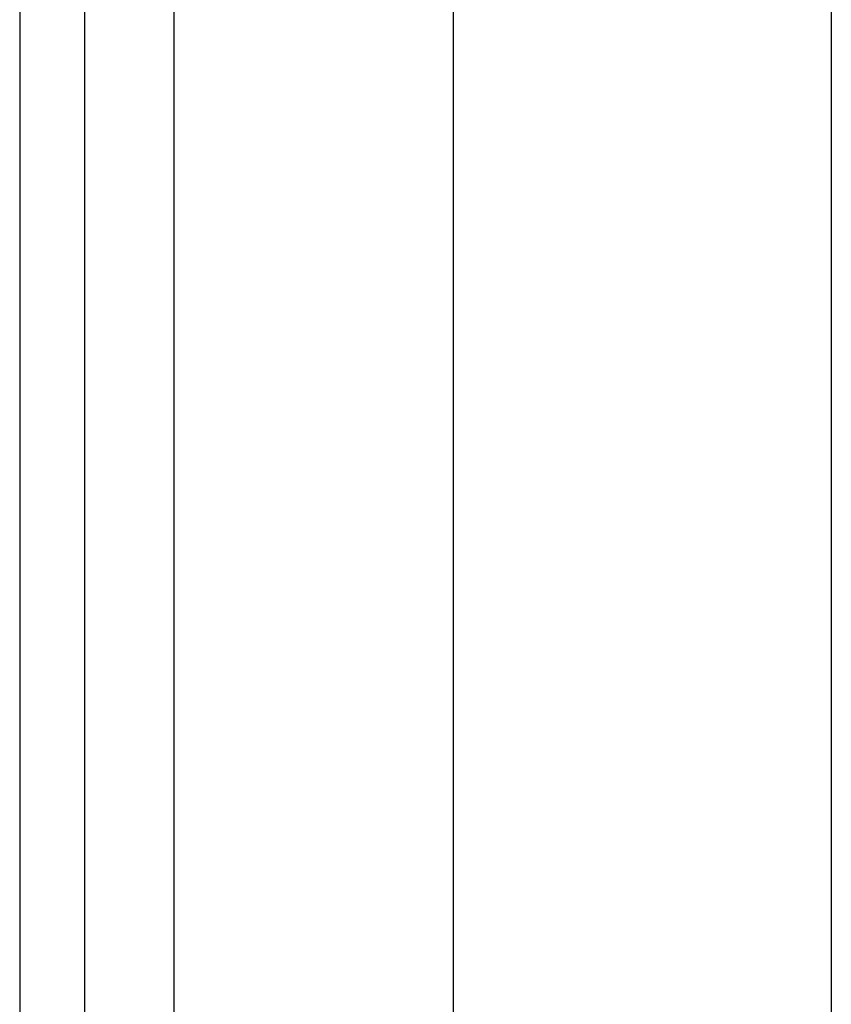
# Model space of a CAD drawing. Header units: inches. Extents: x 5 to 147, y 9 to 79.
# Tile 12 of 95: x 4.72 to 5.566, y 28.677 to 29.703. Entities that reach past the tile are written whole.
import ezdxf

# ---------------------------------------------------------------- set-up
doc = ezdxf.new("R2010")
doc.units = ezdxf.units.IN
doc.header["$MEASUREMENT"] = 0
doc.layers.add('Visible Edges(ANSI)', color=7, linetype='Continuous', lineweight=25)
doc.layers.add('Visible Tangent Edges(ANSI)', color=7, linetype='Continuous', lineweight=25)

msp = doc.modelspace()

# ---------------------------------------------------------------- linework, layer by layer
at = {"layer": 'Visible Edges(ANSI)'}
for p, q in [((4.7205, 59.5151), (4.7205, 24.0341)), ((4.7885, 24.0341), (4.7885, 59.5151)), ((5.1725, 28.506), (5.1725, 55.0432)), ((5.5662, 55.0422), (5.5662, 28.5069))]:
    msp.add_line(p, q, dxfattribs=at)
at = {"layer": 'Visible Tangent Edges(ANSI)'}
msp.add_line((4.8815, 24.0341), (4.8815, 59.5151), dxfattribs=at)

doc.saveas('drawing.dxf')
